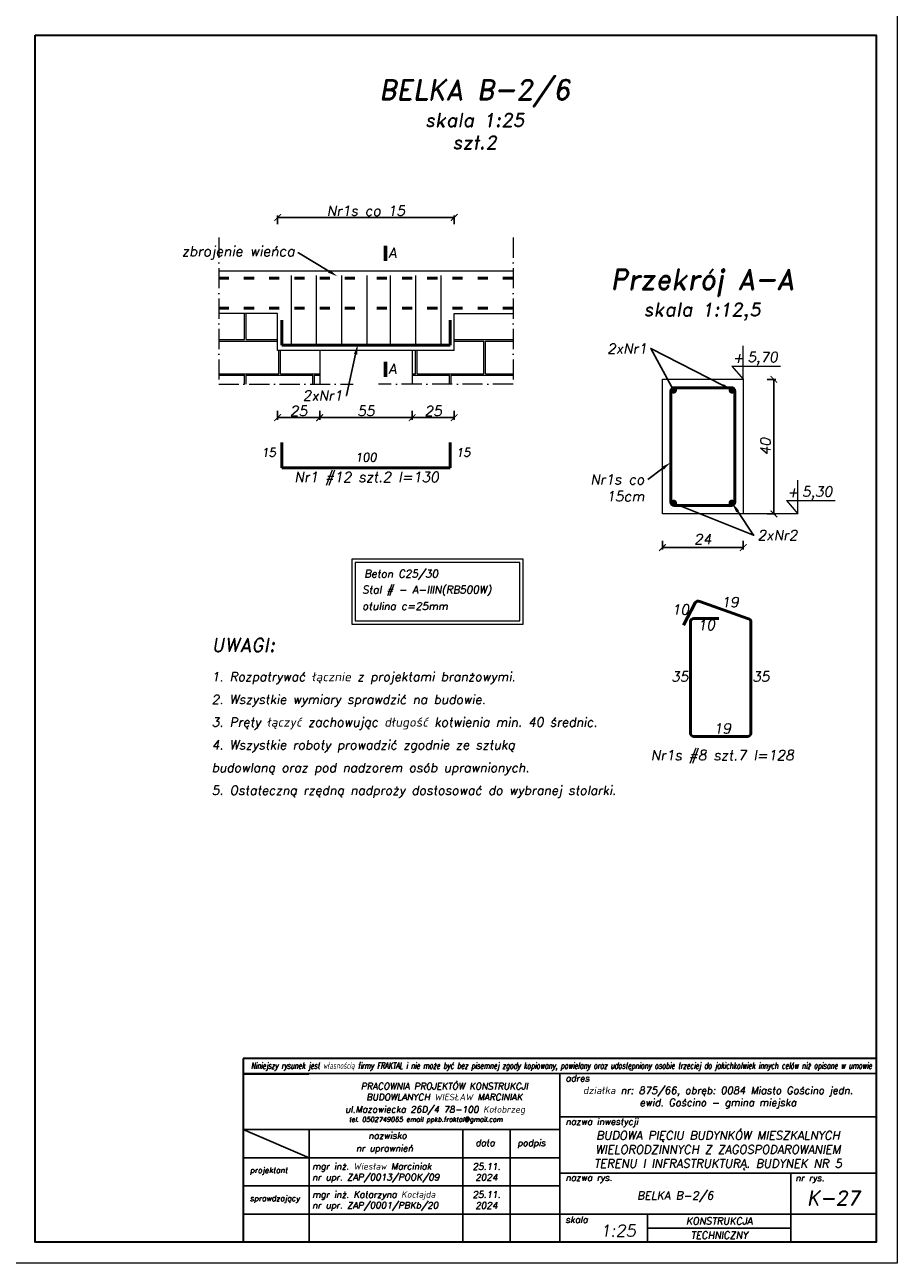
# Model space of a CAD drawing. Header units: millimetres. Extents: x 295948 to 312016, y 6878 to 18016.
# Tile 44 of 252: x 303673 to 304191, y 10591 to 11327. Entities that reach past the tile are written whole.
import ezdxf
from ezdxf import colors
from ezdxf.entities.mleader import LeaderData, LeaderLine
from ezdxf.math import Vec2, Vec3

# ---------------------------------------------------------------- set-up
doc = ezdxf.new("R2010")
doc.units = ezdxf.units.MM
doc.linetypes.add('ACAD_ISO03W100', pattern=[30, 12, -18])
doc.linetypes.add('ACAD_ISO10W100', pattern=[18, 12, -3, 0, -3])
for name, color, linetype, lineweight in [('konstrukcja', 3, 'Continuous', 35), ('konstrukcja fundamenty', 6, 'ACAD_ISO10W100', 35), ('konstrukcja wymiary', 1, 'Continuous', 13), ('kreskowanie', 253, 'Continuous', 0), ('opisy', 2, 'Continuous', 18), ('osie', 5, 'ACAD_ISO10W100', 13), ('zbrojenie', 4, 'Continuous', 50), ('ściana konstrukcja', 107, 'Continuous', 18)]:
    doc.layers.add(name, color=color, linetype=linetype, lineweight=lineweight)
doc.layers.add('tabelka', color=5, linetype='Continuous')
doc.styles.add('KONSTRUKCJA', font='romand.shx', dxfattribs={"oblique": 10})
doc.styles.add('konstrukcja3', font='romand.shx', dxfattribs={"oblique": 10, "height": 6})
doc.styles.add('mój opis', font='romand.shx', dxfattribs={"oblique": 20})
doc.styles.get("Standard").update_dxf_attribs({"font": 'romand.shx', "oblique": 10})
doc.dimstyles.new('125', dxfattribs={"dimtxt": 6, "dimasz": 4, "dimexe": 1.25, "dimexo": 0.625, "dimgap": 1, "dimtad": 1, "dimdec": 0, "dimtxsty": 'konstrukcja3', "dimblk": 'ARCHTICK', "dimcen": 2.5, "dimadec": 0, "dimazin": 0, "dimtfac": 1, "dimtdec": 0, "dimtix": 1, "dimtmove": 0, "dimatfit": 3, "dimfxl": 4, "dimfxlon": 1, "dimarcsym": 0})
doc.dimstyles.new('125 do 112.5', dxfattribs={"dimtxt": 6, "dimasz": 4, "dimexe": 1.25, "dimexo": 0.625, "dimgap": 2, "dimtad": 1, "dimdec": 0, "dimlfac": 0.5, "dimrnd": 0.5, "dimtxsty": 'konstrukcja3', "dimblk": 'ARCHTICK', "dimcen": 2.5, "dimadec": 0, "dimazin": 0, "dimtfac": 1, "dimtdec": 0, "dimtix": 1, "dimtmove": 0, "dimatfit": 3, "dimfxl": 4, "dimfxlon": 1, "dimarcsym": 0})

# ---------------------------------------------------------------- blocks, each defined once
blk = doc.blocks.new('_ArchTick')
at = {"color": 0, "linetype": 'ByBlock', "lineweight": 13, "const_width": 0.15}
blk.add_lwpolyline([(-0.5, -0.5), (0.5, 0.5)], dxfattribs=at)
blk = doc.blocks.new('*D675')
at = {"layer": 'Defpoints', "color": 0, "transparency": 16777216}
for p in [(303902.88, 11133.38), (303927.88, 11133.38), (303902.88, 11093.38)]:
    blk.add_point(p, dxfattribs=at)
at = {"layer": 'konstrukcja wymiary', "color": 0, "lineweight": -2, "transparency": 16777216}
for p, q in [((303902.88, 11097.38), (303902.88, 11092.13)), ((303927.88, 11097.38), (303927.88, 11092.13)), ((303927.88, 11093.38), (303902.88, 11093.38))]:
    blk.add_line(p, q, dxfattribs=at)
at = {"layer": 'konstrukcja wymiary', "color": 0, "lineweight": -2, "transparency": 16777216, "xscale": 4, "yscale": 4, "zscale": 4, "rotation": 180}
blk.add_blockref('_ArchTick', (303902.88, 11093.38), dxfattribs=at)
at = {"layer": 'konstrukcja wymiary', "color": 0, "lineweight": -2, "transparency": 16777216, "xscale": 4, "yscale": 4, "zscale": 4}
blk.add_blockref('_ArchTick', (303927.88, 11093.38), dxfattribs=at)
at = {"layer": 'konstrukcja wymiary', "color": 0, "transparency": 16777216, "insert": (303915.38, 11097.38), "char_height": 6, "attachment_point": 5, "style": 'konstrukcja3'}
blk.add_mtext('25', dxfattribs=at)
blk = doc.blocks.new('*D676')
at = {"layer": 'Defpoints', "color": 0, "transparency": 16777216}
for p in [(303902.88, 11133.38), (303847.88, 11113.38), (303847.88, 11093.38)]:
    blk.add_point(p, dxfattribs=at)
at = {"layer": 'konstrukcja wymiary', "color": 0, "lineweight": -2, "transparency": 16777216}
for p, q in [((303847.88, 11097.38), (303847.88, 11092.13)), ((303902.88, 11097.38), (303902.88, 11092.13)), ((303902.88, 11093.38), (303847.88, 11093.38))]:
    blk.add_line(p, q, dxfattribs=at)
at = {"layer": 'konstrukcja wymiary', "color": 0, "lineweight": -2, "transparency": 16777216, "xscale": 4, "yscale": 4, "zscale": 4, "rotation": 180}
blk.add_blockref('_ArchTick', (303847.88, 11093.38), dxfattribs=at)
at = {"layer": 'konstrukcja wymiary', "color": 0, "lineweight": -2, "transparency": 16777216, "xscale": 4, "yscale": 4, "zscale": 4}
blk.add_blockref('_ArchTick', (303902.88, 11093.38), dxfattribs=at)
at = {"layer": 'konstrukcja wymiary', "color": 0, "transparency": 16777216, "insert": (303875.38, 11097.38), "char_height": 6, "attachment_point": 5, "style": 'konstrukcja3'}
blk.add_mtext('55', dxfattribs=at)
blk = doc.blocks.new('*D677')
at = {"layer": 'Defpoints', "color": 0, "transparency": 16777216}
for p in [(303822.88, 11133.38), (303847.88, 11113.38), (303822.88, 11093.38)]:
    blk.add_point(p, dxfattribs=at)
at = {"layer": 'konstrukcja wymiary', "color": 0, "lineweight": -2, "transparency": 16777216}
for p, q in [((303822.88, 11097.38), (303822.88, 11092.13)), ((303847.88, 11097.38), (303847.88, 11092.13)), ((303847.88, 11093.38), (303822.88, 11093.38))]:
    blk.add_line(p, q, dxfattribs=at)
at = {"layer": 'konstrukcja wymiary', "color": 0, "lineweight": -2, "transparency": 16777216, "xscale": 4, "yscale": 4, "zscale": 4, "rotation": 180}
blk.add_blockref('_ArchTick', (303822.88, 11093.38), dxfattribs=at)
at = {"layer": 'konstrukcja wymiary', "color": 0, "lineweight": -2, "transparency": 16777216, "xscale": 4, "yscale": 4, "zscale": 4}
blk.add_blockref('_ArchTick', (303847.88, 11093.38), dxfattribs=at)
at = {"layer": 'konstrukcja wymiary', "color": 0, "transparency": 16777216, "insert": (303835.38, 11097.38), "char_height": 6, "attachment_point": 5, "style": 'konstrukcja3'}
blk.add_mtext('25', dxfattribs=at)
blk = doc.blocks.new('*D674')
at = {"layer": 'Defpoints', "color": 0, "transparency": 16777216}
for p in [(303927.88, 11212.38), (303822.88, 11133.38), (303927.88, 11133.38)]:
    blk.add_point(p, dxfattribs=at)
at = {"layer": 'konstrukcja wymiary', "color": 0, "lineweight": -2, "transparency": 16777216}
for p, q in [((303822.88, 11208.38), (303822.88, 11213.63)), ((303927.88, 11208.38), (303927.88, 11213.63)), ((303822.88, 11212.38), (303927.88, 11212.38))]:
    blk.add_line(p, q, dxfattribs=at)
at = {"layer": 'konstrukcja wymiary', "color": 0, "lineweight": -2, "transparency": 16777216, "xscale": 4, "yscale": 4, "zscale": 4, "rotation": 180}
blk.add_blockref('_ArchTick', (303822.88, 11212.38), dxfattribs=at)
at = {"layer": 'konstrukcja wymiary', "color": 0, "lineweight": -2, "transparency": 16777216, "xscale": 4, "yscale": 4, "zscale": 4}
blk.add_blockref('_ArchTick', (303927.88, 11212.38), dxfattribs=at)
at = {"layer": 'konstrukcja wymiary', "color": 0, "transparency": 16777216, "insert": (303875.38, 11216.38), "char_height": 6, "attachment_point": 5, "style": 'konstrukcja3'}
blk.add_mtext('Nr1s co 15', dxfattribs=at)
blk = doc.blocks.new('*D680')
at = {"layer": 'Defpoints', "color": 0, "transparency": 16777216}
for p in [(304051.68, 11036.15), (304099.68, 11036.15), (304051.68, 11016.15)]:
    blk.add_point(p, dxfattribs=at)
at = {"layer": 'konstrukcja wymiary', "color": 0, "lineweight": -2, "transparency": 16777216}
for p, q in [((304051.68, 11020.15), (304051.68, 11014.9)), ((304099.68, 11016.15), (304051.68, 11016.15)), ((304099.68, 11020.15), (304099.68, 11014.9))]:
    blk.add_line(p, q, dxfattribs=at)
at = {"layer": 'konstrukcja wymiary', "color": 0, "lineweight": -2, "transparency": 16777216, "xscale": 4, "yscale": 4, "zscale": 4, "rotation": 180}
blk.add_blockref('_ArchTick', (304051.68, 11016.15), dxfattribs=at)
at = {"layer": 'konstrukcja wymiary', "color": 0, "lineweight": -2, "transparency": 16777216, "xscale": 4, "yscale": 4, "zscale": 4}
blk.add_blockref('_ArchTick', (304099.68, 11016.15), dxfattribs=at)
at = {"layer": 'konstrukcja wymiary', "color": 0, "transparency": 16777216, "insert": (304075.68, 11021.15), "char_height": 6, "attachment_point": 5, "style": 'konstrukcja3'}
blk.add_mtext('24', dxfattribs=at)
blk = doc.blocks.new('*D681')
at = {"layer": 'Defpoints', "color": 0, "transparency": 16777216}
for p in [(304099.68, 11116.15), (304099.68, 11036.15), (304117.95, 11036.15)]:
    blk.add_point(p, dxfattribs=at)
at = {"layer": 'konstrukcja wymiary', "color": 0, "lineweight": -2, "transparency": 16777216}
for p, q in [((304113.95, 11116.15), (304119.2, 11116.15)), ((304117.95, 11116.15), (304117.95, 11036.15)), ((304113.95, 11036.15), (304119.2, 11036.15))]:
    blk.add_line(p, q, dxfattribs=at)
at = {"layer": 'konstrukcja wymiary', "color": 0, "lineweight": -2, "transparency": 16777216, "xscale": 4, "yscale": 4, "zscale": 4}
for p, rotation in [((304117.95, 11116.15), 90), ((304117.95, 11036.15), 270)]:
    blk.add_blockref('_ArchTick', p, dxfattribs=dict(at, rotation=rotation))
at = {"layer": 'konstrukcja wymiary', "color": 0, "transparency": 16777216, "insert": (304112.95, 11076.15), "char_height": 6, "attachment_point": 5, "rotation": 90, "style": 'konstrukcja3'}
blk.add_mtext('40', dxfattribs=at)

msp = doc.modelspace()

# ---------------------------------------------------------------- hatches: boundary and pattern name
at = {"layer": 'kreskowanie'}
h = msp.add_hatch(dxfattribs=at)
h.set_pattern_fill('AR-B816C', color=256, scale=0.1, style=0)
h.set_pattern_definition([(0, (89814.235, 3783.014), (20.32, 20.32), [39.6875, -0.9525]), (0, (89793.915, 3783.966), (20.32, 20.32), [39.6875, -0.9525]), (90, (89814.235, 3783.014), (-20.32, 20.32), [-21.2725, 19.3675]), (90, (89813.282, 3783.014), (-20.32, 20.32), [-21.2725, 19.3675])])
h.paths.add_polyline_path([(303962.88, 11113.378), (303962.88, 11155.378), (303927.88, 11155.378), (303927.88, 11133.378), (303902.88, 11133.378), (303902.88, 11113.378)])
h.paths.add_polyline_path([(303847.88, 11113.378), (303847.88, 11133.378), (303822.88, 11133.378), (303822.88, 11155.378), (303787.88, 11155.378), (303787.88, 11113.378)])
at = {"layer": 'zbrojenie'}
h = msp.add_hatch(color=256, dxfattribs=at)
edge = h.paths.add_edge_path()
edge.add_arc((304058.283, 11109.695), 1.2, 0, 360)
h = msp.add_hatch(color=256, dxfattribs=at)
edge = h.paths.add_edge_path()
edge.add_arc((304093.077, 11109.695), 1.2, 0, 360)
h = msp.add_hatch(color=256, dxfattribs=at)
edge = h.paths.add_edge_path()
edge.add_arc((304058.283, 11042.614), 1.2, 0, 360)
h = msp.add_hatch(color=256, dxfattribs=at)
edge = h.paths.add_edge_path()
edge.add_arc((304093.077, 11042.614), 1.2, 0, 360)

# ---------------------------------------------------------------- linework, layer by layer
msp.add_line((303802.394, 10703.142), (303841.429, 10703.142))
at = {"layer": 'konstrukcja'}
msp.add_lwpolyline([(303678.785, 11320.687), (304178.785, 11320.687), (304178.785, 10603.187), (303678.785, 10603.187)], close=True, dxfattribs=at)
at = {"layer": 'konstrukcja fundamenty', "linetype": 'Continuous'}
for p, q in [((304178.785, 10712.336), (303802.394, 10712.336)), ((303802.394, 10712.336), (303802.394, 10603.187)), ((303802.394, 10703.558), (303802.394, 10603.187))]:
    msp.add_line(p, q, dxfattribs=at)
at = {"layer": 'konstrukcja wymiary', "lineweight": 60}
for p, q in [((303887.078, 11186.659), (303887.078, 11195.533)), ((303887.078, 11117.688), (303887.078, 11126.562))]:
    msp.add_line(p, q, dxfattribs=at)
at = {"layer": 'konstrukcja wymiary'}
for p, q in [((303831.039, 11135.878), (303831.039, 11177.878)), ((303846.039, 11135.878), (303846.039, 11177.878)), ((303861.039, 11135.878), (303861.039, 11177.878)), ((303876.039, 11135.878), (303876.039, 11177.878)), ((303890.039, 11135.878), (303890.039, 11177.878)), ((303905.039, 11135.878), (303905.039, 11177.878)), ((303920.039, 11135.878), (303920.039, 11177.878)), ((304132.119, 11036.155), (304099.68, 11036.155))]:
    msp.add_line(p, q, dxfattribs=at)
for points in [[(303666.285, 11333.187), (304191.285, 11333.187), (304191.285, 10590.687), (303666.285, 10590.687)], [(303866.965, 10970.589), (303968.795, 10970.589), (303968.795, 11009.291), (303866.965, 11009.291)], [(303868.965, 10972.589), (303966.795, 10972.589), (303966.795, 11007.291), (303868.965, 11007.291)]]:
    msp.add_lwpolyline(points, close=True, dxfattribs=at)
at = {"layer": 'opisy'}
for p, q in [((304099.68, 11116.155), (304099.68, 11136.155)), ((304093.021, 11124.044), (304121.854, 11124.044)), ((304093.021, 11124.044), (304099.68, 11116.155)), ((304132.119, 11036.155), (304132.119, 11056.155)), ((304125.46, 11044.044), (304154.293, 11044.044)), ((304125.46, 11044.044), (304132.119, 11036.155))]:
    msp.add_line(p, q, dxfattribs=at)
at = {"layer": 'osie'}
for p, q in [((303787.88, 11200.378), (303787.88, 11113.378)), ((303962.88, 11200.378), (303962.88, 11113.378)), ((303787.88, 11113.378), (303867.88, 11113.378)), ((303962.88, 11113.378), (303882.88, 11113.378))]:
    msp.add_line(p, q, dxfattribs=at)
at = {"layer": 'tabelka', "color": 2, "linetype": 'ByBlock'}
for p, q in [((304178.785, 10703.558), (303802.394, 10703.558)), ((304178.785, 10703.558), (303802.394, 10703.558)), ((303990.589, 10703.558), (303990.589, 10603.187)), ((303990.589, 10703.558), (303990.589, 10603.187)), ((304178.785, 10703.558), (304178.785, 10603.187)), ((304178.785, 10703.558), (304178.785, 10603.187)), ((303990.589, 10677.784), (304178.785, 10677.784)), ((303802.394, 10670.101), (303990.589, 10670.101)), ((303802.394, 10670.101), (303841.56, 10653.373)), ((303802.394, 10670.101), (303990.589, 10670.101)), ((303802.394, 10670.101), (303841.56, 10653.373)), ((303841.56, 10670.101), (303841.56, 10603.187)), ((303841.56, 10670.101), (303841.56, 10603.187)), ((303933.043, 10670.101), (303933.043, 10603.187)), ((303933.043, 10670.101), (303933.043, 10603.187)), ((303961.075, 10670.101), (303961.075, 10603.187)), ((303802.394, 10653.373), (303990.589, 10653.373)), ((303802.394, 10653.373), (303990.589, 10653.373)), ((303990.589, 10644.316), (304178.785, 10644.316)), ((303990.589, 10644.316), (304178.785, 10644.316)), ((304128.027, 10644.316), (304128.027, 10603.187)), ((304128.027, 10644.316), (304128.027, 10603.187)), ((303802.394, 10636.644), (303990.589, 10636.644)), ((303802.394, 10636.644), (303990.589, 10636.644)), ((303802.394, 10619.916), (304178.785, 10619.916)), ((303802.394, 10619.916), (304128.027, 10619.916)), ((304042.866, 10619.916), (304042.866, 10603.187)), ((304042.866, 10619.916), (304042.866, 10603.187)), ((304042.866, 10611.552), (304128.027, 10611.552)), ((303802.394, 10603.187), (304178.785, 10603.187)), ((303802.394, 10603.187), (304178.785, 10603.187)), ((303844.215, 10603.187), (304178.785, 10603.187)), ((303844.215, 10603.187), (304178.785, 10603.187))]:
    msp.add_line(p, q, dxfattribs=at)
at = {"layer": 'zbrojenie', "linetype": 'ACAD_ISO03W100', "ltscale": 0.5}
for p, q in [((303868.88, 11176.378), (303787.88, 11176.378)), ((303881.88, 11176.378), (303962.88, 11176.378)), ((303868.88, 11158.378), (303787.88, 11158.378)), ((303881.88, 11158.378), (303962.88, 11158.378))]:
    msp.add_line(p, q, dxfattribs=at)
at = {"layer": 'zbrojenie'}
for p, q in [((303825.38, 11136.378), (303825.38, 11151.378)), ((303925.38, 11136.378), (303925.38, 11151.378)), ((303825.38, 11136.378), (303925.38, 11136.378)), ((303825.38, 11063.605), (303825.38, 11078.605)), ((303925.38, 11063.605), (303925.38, 11078.605)), ((303825.38, 11063.605), (303925.38, 11063.605)), ((304071.174, 10983.296), (304064.261, 10969.984)), ((304073.871, 10984.149), (304102.303, 10973.921)), ((304068.303, 10905.921), (304068.303, 10971.921)), ((304070.303, 10973.921), (304085.303, 10973.921)), ((304104.303, 10971.921), (304104.303, 10905.921)), ((304102.303, 10903.921), (304070.303, 10903.921))]:
    msp.add_line(p, q, dxfattribs=at)
msp.add_lwpolyline([(304092.68, 11041.155), (304058.68, 11041.155, -0.4142136), (304056.68, 11043.155), (304056.68, 11109.155, -0.4142136), (304058.68, 11111.155), (304092.68, 11111.155, -0.4142136), (304094.68, 11109.155), (304094.68, 11043.155, -0.4142136)], format="xyb", close=True, dxfattribs=at)
for centre in [(304058.283, 11109.695), (304093.077, 11109.695), (304058.283, 11042.614), (304093.077, 11042.614)]:
    msp.add_circle(centre, 1.2, dxfattribs=at)
for centre, start, end in [((304072.949, 10982.374), 62.556395, 152.556395), ((304070.303, 10971.921), 90, 180), ((304102.303, 10971.921), 0, 90), ((304070.303, 10905.921), 180, 270), ((304102.303, 10905.921), 270, 0)]:
    msp.add_arc(centre, 2, start, end, dxfattribs=at)
at = {"layer": 'ściana konstrukcja'}
for p, q in [((303962.88, 11180.378), (303787.88, 11180.378)), ((303822.88, 11155.378), (303787.88, 11155.378)), ((303822.88, 11133.378), (303822.88, 11155.378)), ((303927.88, 11133.378), (303927.88, 11155.378)), ((303927.88, 11155.378), (303962.88, 11155.378)), ((303927.88, 11133.378), (303822.88, 11133.378)), ((303847.88, 11133.378), (303847.88, 11113.378)), ((303902.88, 11133.378), (303902.88, 11113.378)), ((304051.68, 11116.155), (304099.68, 11116.155)), ((304051.68, 11036.155), (304051.68, 11116.155)), ((304099.68, 11116.155), (304099.68, 11036.155)), ((304099.68, 11036.155), (304051.68, 11036.155))]:
    msp.add_line(p, q, dxfattribs=at)

# ---------------------------------------------------------------- texts
at = {"insert": (303806.984, 10710.108), "char_height": 3.801927, "width": 361.1286, "attachment_point": 1}
msp.add_mtext('{\\Fsimplex|c238;\\W0.6;Niniejszy rysunek jest własnością firmy FRAKTAL i nie może być bez pisemnej zgody kopiowany, powielany oraz udostępniony osobie trzeciej do jakichkolwiek innych celów niż opisane w umowie}', dxfattribs=at)
at = {"style": 'mój opis'}
for s, insert, char_height, width, attachment_point in [('\\pxqc;{\\Q10;PRACOWNIA PROJEKTÓW KONSTRUKCJI\\PBUDOWLANYCH WIESŁAW MARCINIAK}', (303826.187, 10697.868), 3.87233, 191.63894, 1), ('{\\Q10;adres}', (303994.043, 10702.597), 3.87233, 191.63894, 1), ('\\pxqc;{\\Q10;działka nr: 875/66, obręb: 0084 Miasto Gościno jedn. ewid. Gościno - gmina miejska }', (304084.687, 10689.113), 4.33333, 188.19538, 5), ('{\\Q10;ul.Mazowiecka 26D/4 78-100 Kołobrzeg\\P\\pxql;\\H0.85511x; \\H0.85714x;tel. 0502749065 email ppkb.fraktal@gmail.com}', (303862.992, 10684.074), 3.87233, 191.63894, 1), ('{\\Q10;nazwa inwestycji}', (303994.043, 10676.822), 3.87233, 191.63894, 1), ('{\\Q10;nazwisko}', (303876.822, 10668.532), 3.87233, 191.63894, 1), ('\\pxsm1,qc;{\\Q10;BUDOWA PIĘCIU BUDYNKÓW MIESZKALNYCH WIELORODZINNYCH Z ZAGOSPODAROWANIEM TERENU I INFRASTRUKTURĄ. BUDYNEK NR 5}', (304084.687, 10657.72), 4.999995, 188.19538, 5), ('{\\Q10;nr uprawnień}', (303869.513, 10661.018), 3.87233, 191.63894, 1), ('{\\Q10;data}', (303940.496, 10664.229), 3.87233, 191.63894, 1), ('{\\Q10;podpis}', (303965.401, 10664.229), 3.87233, 191.63894, 1), ('\\pxt20;{\\Q10;projektant}', (303806.418, 10647.664), 3.31128, 191.63894, 1), ('{\\Q10;mgr inż. Wiesław Marciniak}', (303843.44, 10650.258), 3.87233, 191.63894, 1), ('{\\Q10;25.11.\\P2024}', (303947.059, 10645.009), 3.87233, 28.03215, 5), ('\\A1;{\\Q10;nr upr. ZAP/0013/POOK/09}', (303843.44, 10643.782), 3.87233, 191.63894, 1), ('{\\Q10;nazwa rys.}', (303994.043, 10643.477), 3.86666, 191.63894, 1), ('{\\Q10;nr rys.}', (304130.743, 10643.37), 3.87233, 191.63894, 1), ('\\pxt20;{\\Q10;sprawdzający}', (303806.418, 10630.935), 3.31128, 191.63894, 1), ('{\\Q10;mgr inż. Katarzyna Kocłajda}', (303843.44, 10633.529), 3.87233, 191.63894, 1), ('{\\Q10;25.11.\\P2024}', (303947.059, 10628.28), 3.87233, 28.03215, 5), ('\\pxqc;{\\Q10;BELKA B-2/6}', (304059.308, 10630.125), 4.79999, 137.43732, 5), ('{\\Q10;K-27}', (304153.406, 10629.436), 8.62312, 50.75806, 5), ('\\A1;{\\Q10;nr upr. ZAP/0001/PBKb/20}', (303843.44, 10627.053), 3.87233, 191.63894, 1), ('{\\Q10;skala}', (303993.974, 10618.542), 3.87233, 191.63894, 1), ('{\\Q10;KONSTRUKCJA}', (304085.446, 10615.734), 4.18212, 85.16082, 5), ('{\\Q10;1:25}', (304014.748, 10613.541), 7.04061, 191.63894, 1), ('{\\Q10;TECHNICZNY}', (304085.446, 10607.37), 4.18212, 85.16082, 5)]:
    msp.add_mtext(s, dxfattribs=dict(at, insert=insert, char_height=char_height, width=width, attachment_point=attachment_point))
at = {"layer": 'opisy'}
for s, insert, char_height, width, attachment_point, style in [('\\pxqc;BELKA B-2/6\\P{\\H0.66666x;skala 1:25\\Pszt.2}', (303940.061, 11273.626), 12, 378.47761, 5, 'KONSTRUKCJA'), ('A', (303888.839, 11194.376), 6, 126.49987, 1, 'KONSTRUKCJA'), ('\\pxqc;{\\H2x;Przekrój A-A\\P\\H0.66667x;skala 1:12,5}', (304075.288, 11166.434), 6, 314.05598, 5, 'konstrukcja3'), ('5,70', (304102.249, 11132.402), 6, 5.25172, 1, 'konstrukcja3'), ('A', (303888.839, 11125.405), 6, 126.49987, 1, 'KONSTRUKCJA'), ('+', (304093.437, 11132.06), 6, 5.25172, 1, 'konstrukcja3'), ('\\A1;15', (303817.55, 11072.676), 5, 184.88745, 5, 'KONSTRUKCJA'), ('\\A1;15', (303933.211, 11072.676), 5, 184.88745, 5, 'KONSTRUKCJA'), ('\\A1;100', (303875.364, 11069.841), 5, 184.88745, 5, 'KONSTRUKCJA'), ('\\A1;Nr1 #12 szt.2 l=130', (303875.813, 11057.109), 6, 214.88745, 5, 'KONSTRUKCJA'), ('+', (304125.876, 11052.06), 6, 5.25172, 1, 'konstrukcja3'), ('5,30', (304134.688, 11052.402), 6, 5.25172, 1, 'konstrukcja3'), ('Beton C25/30', (303874.389, 11002.877), 4.5, 142.31235, 1, 'KONSTRUKCJA'), ('Stal # - A-IIIN(RB500W) ', (303873.216, 10993.372), 4.5, 142.31235, 1, 'KONSTRUKCJA'), ('\\pxqc;19', (304091.891, 10983.727), 6, 122.63167, 5, 'konstrukcja3'), ('otulina c=25mm', (303873.18, 10983.562), 4.5, 142.31235, 1, 'KONSTRUKCJA'), ('\\pxqc;10', (304062.431, 10979.304), 6, 122.63167, 5, 'konstrukcja3'), ('\\pxqc;10', (304077.803, 10970.087), 6, 122.63167, 5, 'konstrukcja3'), ('\\A1;\\pxsm1.5;{\\H1.5x;UWAGI:\\P}1. Rozpatrywać łącznie z projektami branżowymi.\\P2. Wszystkie wymiary sprawdzić na budowie.\\P3. Pręty łączyć zachowując długość kotwienia min. 40 średnic.\\P4. Wszystkie roboty prowadzić zgodnie ze sztuką budowlaną oraz pod nadzorem osób uprawnionych.\\P5. Ostateczną rzędną nadproży dostosować do wybranej stolarki.', (303783.667, 10962.318), 5.4, 230.3335, 1, 'KONSTRUKCJA'), ('\\pxqc;35', (304061.994, 10939.465), 6, 122.63167, 5, 'konstrukcja3'), ('\\pxqc;35', (304110.197, 10939.465), 6, 122.63167, 5, 'konstrukcja3'), ('\\pxqc;19', (304087.303, 10908.613), 6, 122.63167, 5, 'konstrukcja3'), ('\\pxqc;Nr1s #8 szt.7 l=128', (304087.303, 10891.719), 6, 122.63167, 5, 'konstrukcja3')]:
    msp.add_mtext(s, dxfattribs=dict(at, insert=insert, char_height=char_height, width=width, attachment_point=attachment_point, style=style))

# ---------------------------------------------------------------- dimensions: what is measured, and where the dimension line sits
at = {"layer": 'konstrukcja wymiary'}
dim = msp.add_linear_dim(base=(303927.88, 11212.378), p1=(303822.88, 11133.378), p2=(303927.88, 11133.378), text='Nr1s co 15', dimstyle='125', dxfattribs=at)
dim.commit()
dim.dimension.update_dxf_attribs({"geometry": '*D674', "text_midpoint": (303875.38, 11216.378)})
for base, p1, p2, picture, middle in [((303822.88, 11093.378), (303847.88, 11113.378), (303822.88, 11133.378), '*D677', (303835.38, 11097.378)), ((303847.88, 11093.378), (303902.88, 11133.378), (303847.88, 11113.378), '*D676', (303875.38, 11097.378))]:
    dim = msp.add_linear_dim(base=base, p1=p1, p2=p2, dimstyle='125', override={"dimtmove": 1}, dxfattribs=at)
    dim.commit()
    dim.dimension.update_dxf_attribs({"geometry": picture, "text_midpoint": middle})
dim = msp.add_linear_dim(base=(303902.88, 11093.378), p1=(303927.88, 11133.378), p2=(303902.88, 11133.378), dimstyle='125', dxfattribs=at)
dim.commit()
dim.dimension.update_dxf_attribs({"geometry": '*D675', "text_midpoint": (303915.38, 11097.378)})
for base, p1, p2, angle, picture, middle in [((304117.946, 11036.155), (304099.68, 11116.155), (304099.68, 11036.155), 90, '*D681', (304112.946, 11076.155)), ((304051.68, 11016.155), (304099.68, 11036.155), (304051.68, 11036.155), 180, '*D680', (304075.68, 11021.155))]:
    dim = msp.add_linear_dim(base=base, p1=p1, p2=p2, angle=angle, dimstyle='125 do 112.5', dxfattribs=at)
    dim.commit()
    dim.dimension.update_dxf_attribs({"geometry": picture, "text_midpoint": middle})

# ---------------------------------------------------------------- leaders
at = {"layer": 'opisy'}
ml = msp.add_multileader_mtext('Standard', dxfattribs=at)
ml.set_content('zbrojenie wieńca', color=256, style='KONSTRUKCJA')
ml.set_leader_properties()
ml.build(insert=Vec2(0, 0))
ml.multileader.update_dxf_attribs({"dogleg_length": 0.36, "arrow_head_size": 6})
ctx = ml.context
ctx.base_point, ctx.char_height, ctx.arrow_head_size, ctx.plane_origin = Vec3(303753.708, 11191.317), 6, 6, Vec3(303844.486, 11282.926)
ctx.text_align_type = 2
notes = []
notes.append((ctx, [(1, (1, 1, 0), (303835.344, 11191.317), (-1, 0), 0.36, [(0, [(303858.426, 11177.378), (303835.344, 11191.317)], 0, [])])]))
ctx.mtext.insert, ctx.mtext.width, ctx.mtext.alignment, ctx.mtext.flow_direction = Vec3(303832.984, 11195.317), 86.03729, 3, 5
ml = msp.add_multileader_mtext('Standard', dxfattribs=at)
ml.set_content('2xNr1', color=256, style='KONSTRUKCJA')
ml.set_leader_properties()
ml.build(insert=Vec2(0, 0))
ml.multileader.update_dxf_attribs({"dogleg_length": 0.36, "arrow_head_size": 6})
ctx = ml.context
ctx.base_point, ctx.char_height, ctx.arrow_head_size, ctx.plane_origin = Vec3(303834.977, 11106.541), 6, 6, Vec3(303885.834, 11210.921)
ctx.text_align_type = 2
notes.append((ctx, [(1, (1, 1, 0), (303863.824, 11106.541), (-1, 0), 0.36, [(0, [(303870.534, 11136.9), (303863.824, 11106.541)], 0, [])])]))
ctx.mtext.insert, ctx.mtext.alignment, ctx.mtext.flow_direction = Vec3(303861.464, 11109.541), 3, 5
ml = msp.add_multileader_mtext('Standard', dxfattribs=at)
ml.set_content('2xNr1', color=256, style='KONSTRUKCJA')
ml.set_leader_properties()
ml.build(insert=Vec2(0, 0))
ml.multileader.update_dxf_attribs({"dogleg_length": 0.36, "arrow_head_size": 6})
ctx = ml.context
ctx.base_point, ctx.char_height, ctx.arrow_head_size, ctx.plane_origin = Vec3(304016.013, 11134.415), 6, 6, Vec3(304057.157, 11129.158)
ctx.text_align_type = 2
notes.append((ctx, [(0, (1, 1, 0), (304044.86, 11134.415), (-1, 0), 0.36, [(1, [(304093.077, 11109.695), (304044.86, 11134.415), (304058.283, 11109.695)], 0, [])])]))
ctx.mtext.insert, ctx.mtext.width, ctx.mtext.alignment, ctx.mtext.flow_direction = Vec3(304042.5, 11137.415), 6.76228, 3, 5
ml = msp.add_multileader_mtext('Standard', dxfattribs=at)
ml.set_content('Nr1s co\\P15cm', color=256, style='KONSTRUKCJA')
ml.set_leader_properties()
ml.build(insert=Vec2(0, 0))
ml.multileader.update_dxf_attribs({"dogleg_length": 0.36, "arrow_head_size": 6})
ctx = ml.context
ctx.base_point, ctx.char_height, ctx.arrow_head_size, ctx.plane_origin = Vec3(304003.13, 11056.646), 6, 6, Vec3(304073.407, 11006.974)
ctx.text_align_type = 2
notes.append((ctx, [(1, (1, 1, 0), (304042.962, 11056.646), (-1, 0), 1.396982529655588e-11, [(0, [(304056.68, 11066.823), (304042.962, 11056.646)], 0, [])])]))
ctx.mtext.insert, ctx.mtext.alignment, ctx.mtext.flow_direction = Vec3(304040.962, 11059.646), 3, 5
ml = msp.add_multileader_mtext('Standard', dxfattribs=at)
ml.set_content('2xNr2', color=256, style='KONSTRUKCJA')
ml.set_leader_properties()
ml.build(insert=Vec2(0, 0))
ml.multileader.update_dxf_attribs({"dogleg_length": 0.36, "arrow_head_size": 6})
ctx = ml.context
ctx.base_point, ctx.char_height, ctx.arrow_head_size, ctx.plane_origin = Vec3(304106.272, 11023.492), 6, 6, Vec3(304057.157, 11043.158)
notes.append((ctx, [(1, (1, 1, 0), (304105.912, 11023.492), (1, 0), 0.36, [(1, [(304093.077, 11042.614), (304105.912, 11023.492), (304058.283, 11042.614)], 0, [])])]))
ctx.mtext.insert, ctx.mtext.width, ctx.mtext.flow_direction = Vec3(304108.272, 11026.492), 25.51207, 5
for ctx, leaders in notes:
    for number, flags, end, landing, length, lines in leaders:
        leader = LeaderData()
        leader.index, (leader.has_last_leader_line, leader.has_dogleg_vector, leader.attachment_direction) = number, flags
        leader.last_leader_point, leader.dogleg_vector, leader.dogleg_length = Vec3(end), Vec3(landing), length
        for number, points, colour, breaks in lines:
            line = LeaderLine()
            line.index, line.vertices, line.color, line.breaks = number, Vec3.list(points), colors.encode_raw_color(colour), breaks
            leader.lines.append(line)
        ctx.leaders.append(leader)

doc.saveas('drawing.dxf')
